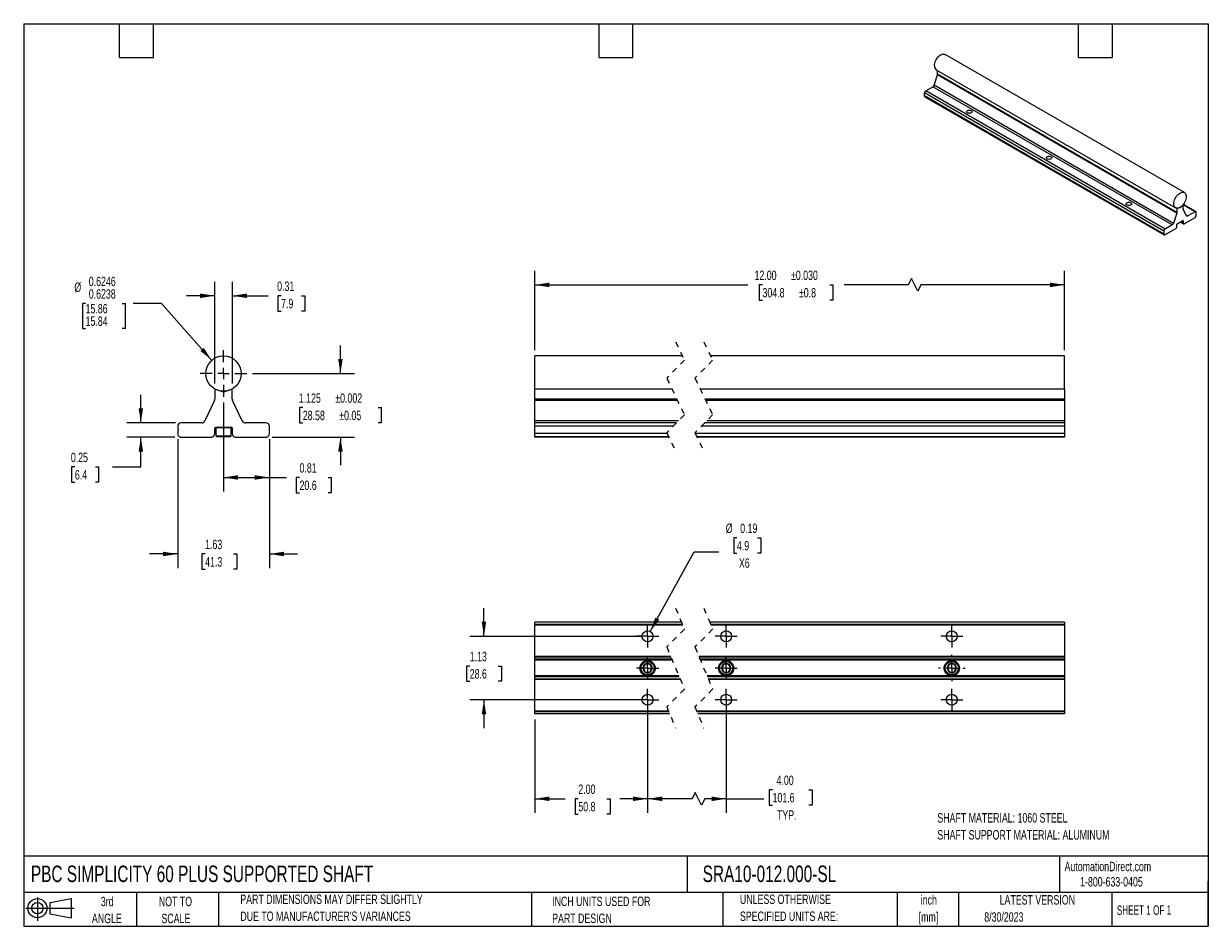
# Model space of a CAD drawing. Header units: inches. Extents: x 0.5 to 21.5, y 0.5 to 16.5.
import ezdxf

# ---------------------------------------------------------------- set-up
doc = ezdxf.new("R2010")
doc.units = ezdxf.units.IN
doc.header["$LTSCALE"] = 2
doc.header["$MEASUREMENT"] = 0
doc.linetypes.add('CENTERX2', pattern=[0.8, 0.5, -0.1, 0.1, -0.1])
doc.linetypes.add('HIDDEN', pattern=[0.075, 0.05, -0.025])
doc.layers.add('CENTER', color=40, linetype='CENTERX2')
doc.layers.add('SLD-DEFPOINTS', color=7, linetype='Continuous')
doc.layers.add('DIMENSIONS', color=140, linetype='Continuous', lineweight=25)
doc.layers.add('TEXT', color=140, linetype='Continuous', lineweight=25)
doc.styles.add('SLDTEXTSTYLE0', font='TXT', dxfattribs={"width": 0.7})
doc.styles.add('SLDTEXTSTYLE1', font='TXT', dxfattribs={"width": 0.65})
doc.dimstyles.new('SLDDIMSTYLE0', dxfattribs={"dimtxt": 0.169922, "dimasz": 0.26, "dimexe": 0, "dimexo": 0.0625, "dimgap": 0.04248, "dimtad": 0, "dimtih": 1, "dimtoh": 1, "dimrnd": 1e-09, "dimdsep": 46, "dimtxsty": 'SLDTEXTSTYLE0', "dimsah": 1, "dimcen": 0.09, "dimadec": 0, "dimazin": 2, "dimtfac": 1, "dimtofl": 0, "dimtmove": 0, "dimatfit": 3, "dimfxl": 0, "dimfrac": 2, "dimtolj": 1, "dimtzin": 12, "dimarcsym": 0})
doc.dimstyles.new('SLDDIMSTYLE1', dxfattribs={"dimtxt": 0.169922, "dimasz": 0.26, "dimexe": 0, "dimexo": 0.0625, "dimgap": 0.04248, "dimtad": 0, "dimtih": 1, "dimtoh": 1, "dimrnd": 1e-09, "dimzin": 12, "dimdsep": 46, "dimtxsty": 'SLDTEXTSTYLE0', "dimsah": 1, "dimcen": 0.09, "dimadec": 0, "dimazin": 3, "dimtfac": 1, "dimtmove": 0, "dimatfit": 0, "dimfxl": 0, "dimfrac": 2, "dimtolj": 1, "dimtzin": 12, "dimarcsym": 0})
doc.dimstyles.new('SLDDIMSTYLE2', dxfattribs={"dimtxt": 0.169922, "dimasz": 0.26, "dimexe": 0, "dimexo": 0.0625, "dimgap": 0.04248, "dimtad": 0, "dimtih": 1, "dimtoh": 1, "dimdec": 3, "dimrnd": 1e-09, "dimzin": 12, "dimdsep": 46, "dimtxsty": 'SLDTEXTSTYLE0', "dimsah": 1, "dimcen": 0.09, "dimadec": 0, "dimazin": 3, "dimtol": 1, "dimtp": 0.002, "dimtm": 0.002, "dimtfac": 1, "dimtdec": 3, "dimtmove": 0, "dimatfit": 0, "dimfxl": 0, "dimfrac": 2, "dimtolj": 1, "dimarcsym": 0})
doc.dimstyles.new('SLDDIMSTYLE3', dxfattribs={"dimtxt": 0.169922, "dimasz": 0.26, "dimexe": 0, "dimexo": 0.0625, "dimgap": 0.04248, "dimtad": 0, "dimtih": 1, "dimtoh": 1, "dimrnd": 1e-09, "dimdsep": 46, "dimtxsty": 'SLDTEXTSTYLE0', "dimsah": 1, "dimcen": 0.09, "dimadec": 0, "dimazin": 2, "dimtfac": 1, "dimtmove": 0, "dimatfit": 0, "dimfxl": 0, "dimfrac": 2, "dimtolj": 1, "dimtzin": 12, "dimarcsym": 0})
doc.dimstyles.new('SLDDIMSTYLE4', dxfattribs={"dimtxt": 0.169922, "dimasz": 0.26, "dimexe": 0, "dimexo": 0.0625, "dimgap": 0.04248, "dimtad": 0, "dimtih": 1, "dimtoh": 1, "dimdec": 4, "dimrnd": 1e-09, "dimzin": 0, "dimdsep": 46, "dimtxsty": 'SLDTEXTSTYLE0', "dimsah": 1, "dimcen": 0, "dimadec": 0, "dimazin": 0, "dimlim": 1, "dimtp": -0.0004, "dimtm": 0.0012, "dimtfac": 1, "dimtdec": 4, "dimtofl": 0, "dimtmove": 0, "dimatfit": 3, "dimfxl": 0, "dimfrac": 2, "dimtolj": 1, "dimtzin": 12, "dimarcsym": 0})
doc.dimstyles.new('SLDDIMSTYLE5', dxfattribs={"dimtxt": 0.169922, "dimasz": 0.26, "dimexe": 0, "dimexo": 0.0625, "dimgap": 0.04248, "dimtad": 0, "dimtih": 1, "dimtoh": 1, "dimrnd": 1e-09, "dimzin": 4, "dimdsep": 46, "dimtxsty": 'SLDTEXTSTYLE0', "dimsah": 1, "dimcen": 0.09, "dimadec": 0, "dimazin": 1, "dimtol": 1, "dimtp": 0.03, "dimtm": 0.03, "dimtfac": 1, "dimtdec": 3, "dimtofl": 0, "dimtmove": 0, "dimatfit": 3, "dimfxl": 0, "dimfrac": 2, "dimtolj": 1, "dimarcsym": 0})
doc.dimstyles.new('SLDDIMSTYLE6', dxfattribs={"dimtxt": 0.169922, "dimasz": 0.26, "dimexe": 0, "dimexo": 0.0625, "dimgap": 0.04248, "dimtad": 0, "dimtih": 1, "dimtoh": 1, "dimrnd": 1e-09, "dimzin": 4, "dimdsep": 46, "dimtxsty": 'SLDTEXTSTYLE0', "dimsah": 1, "dimcen": 0.09, "dimadec": 0, "dimazin": 1, "dimtfac": 1, "dimtofl": 0, "dimtmove": 0, "dimatfit": 3, "dimfxl": 0, "dimfrac": 2, "dimtolj": 1, "dimtzin": 12, "dimarcsym": 0})
doc.dimstyles.new('SLDDIMSTYLE7', dxfattribs={"dimtxt": 0.169922, "dimasz": 0.26, "dimexe": 0, "dimexo": 0.0625, "dimgap": 0.04248, "dimtad": 0, "dimtih": 1, "dimtoh": 1, "dimrnd": 1e-09, "dimdsep": 46, "dimtxsty": 'SLDTEXTSTYLE0', "dimsah": 1, "dimcen": 0, "dimadec": 0, "dimazin": 2, "dimtfac": 1, "dimtofl": 0, "dimtmove": 0, "dimatfit": 3, "dimfxl": 0, "dimfrac": 2, "dimtolj": 1, "dimtzin": 12, "dimarcsym": 0})

# ---------------------------------------------------------------- blocks, each defined once
blk = doc.blocks.new('Block11')
at = {"color": 7, "linetype": 'Continuous', "lineweight": 18}
for p, q in [((0, 0.227), (0.856, 0.227)), ((0.204, 0.418), (0.204, 0)), ((0.431, 0.328), (0.801, 0.396)), ((0.431, 0.126), (0.431, 0.328)), ((0.801, 0.396), (0.801, 0.058)), ((0.431, 0.126), (0.801, 0.058))]:
    blk.add_line(p, q, dxfattribs=at)
for radius in [0.169, 0.101]:
    blk.add_circle((0.204, 0.227), radius, dxfattribs=at)
blk = doc.blocks.new('Block12')
at = {"layer": 'SLD-DEFPOINTS'}
blk.add_blockref('Block11', (0, 0), dxfattribs=at)
blk = doc.blocks.new('SW_NOTE_0')
at = {"layer": 'TEXT', "color": 0, "char_height": 0.16667, "attachment_point": 1, "style": 'SLDTEXTSTYLE0'}
for s, insert in [('SHAFT MATERIAL: 1060 STEEL', (0, 0.215)), ('SHAFT SUPPORT MATERIAL: ALUMINUM', (0, -0.086))]:
    blk.add_mtext(s, dxfattribs=dict(at, insert=insert))
blk = doc.blocks.new('SW_NOTE_0_1')
at = {"layer": 'TEXT', "color": 0, "char_height": 0.1667, "attachment_point": 2, "style": 'SLDTEXTSTYLE0'}
for s, insert in [('inch', (0.25, 0.215)), ('[mm]', (0.244, -0.086))]:
    blk.add_mtext(s, dxfattribs=dict(at, insert=insert))
blk = doc.blocks.new('SW_NOTE_0_2')
at = {"layer": 'TEXT', "color": 0, "char_height": 0.16667, "attachment_point": 1, "style": 'SLDTEXTSTYLE0'}
for s, insert in [('UNLESS OTHERWISE', (0, 0.215)), ('SPECIFIED UNITS ARE:', (0, -0.086))]:
    blk.add_mtext(s, dxfattribs=dict(at, insert=insert))
blk = doc.blocks.new('SW_NOTE_0_3')
at = {"layer": 'TEXT', "color": 0, "char_height": 0.16667, "attachment_point": 1, "style": 'SLDTEXTSTYLE0'}
for s, insert in [('PART DIMENSIONS MAY DIFFER SLIGHTLY', (0, 0.215)), ("DUE TO MANUFACTURER'S VARIANCES", (0, -0.086))]:
    blk.add_mtext(s, dxfattribs=dict(at, insert=insert))
blk = doc.blocks.new('SW_NOTE_0_4')
at = {"layer": 'TEXT', "color": 0, "char_height": 0.1667, "attachment_point": 2, "style": 'SLDTEXTSTYLE0'}
for s, insert in [('NOT TO', (0.414, 0.215)), ('SCALE', (0.422, -0.086))]:
    blk.add_mtext(s, dxfattribs=dict(at, insert=insert))
blk = doc.blocks.new('SW_NOTE_0_5')
at = {"layer": 'TEXT', "color": 0, "char_height": 0.1667, "attachment_point": 2, "style": 'SLDTEXTSTYLE0'}
for s, insert in [('3rd', (0.182, 0.215)), ('ANGLE', (0.175, -0.086))]:
    blk.add_mtext(s, dxfattribs=dict(at, insert=insert))
blk = doc.blocks.new('SW_NOTE_0_6')
at = {"layer": 'TEXT', "color": 0, "char_height": 0.16667, "attachment_point": 1, "style": 'SLDTEXTSTYLE0'}
for s, insert in [('INCH UNITS USED FOR', (0, 0.215)), ('PART DESIGN', (0, -0.086))]:
    blk.add_mtext(s, dxfattribs=dict(at, insert=insert))
blk = doc.blocks.new('_D')
at = {"layer": 'DIMENSIONS'}
for p, q in [((4.042, 9.785), (4.042, 8.206)), ((4.855, 9.133), (4.855, 8.206)), ((4.042, 8.456), (4.855, 8.456)), ((4.855, 8.456), (5.159, 8.456)), ((5.39, 8.456), (5.333, 8.456)), ((5.333, 8.456), (5.333, 8.186)), ((5.895, 8.456), (5.952, 8.456)), ((5.952, 8.456), (5.952, 8.186)), ((5.333, 8.186), (5.39, 8.186)), ((5.952, 8.186), (5.895, 8.186))]:
    blk.add_line(p, q, dxfattribs=at)
for points in [[(4.042, 8.456), (4.302, 8.416), (4.302, 8.496)], [(4.855, 8.456), (4.595, 8.496), (4.595, 8.416)]]:
    blk.add_solid(points, dxfattribs=at)
at = {"layer": 'DIMENSIONS', "char_height": 0.1667, "attachment_point": 1, "style": 'SLDTEXTSTYLE0'}
for s, insert in [('0.81', (5.39, 8.709)), ('20.6', (5.39, 8.401))]:
    blk.add_mtext(s, dxfattribs=dict(at, insert=insert))
blk = doc.blocks.new('_D_1')
at = {"layer": 'DIMENSIONS'}
for p, q in [((3.23, 9.133), (3.23, 6.85)), ((4.855, 9.133), (4.855, 6.85)), ((3.23, 7.1), (2.73, 7.1)), ((3.716, 7.1), (3.659, 7.1)), ((3.659, 7.1), (3.659, 6.83)), ((4.221, 7.1), (4.278, 7.1)), ((4.278, 7.1), (4.278, 6.83)), ((4.855, 7.1), (5.355, 7.1)), ((3.659, 6.83), (3.716, 6.83)), ((4.278, 6.83), (4.221, 6.83))]:
    blk.add_line(p, q, dxfattribs=at)
for points in [[(3.23, 7.1), (2.97, 7.14), (2.97, 7.06)], [(4.855, 7.1), (5.115, 7.06), (5.115, 7.14)]]:
    blk.add_solid(points, dxfattribs=at)
at = {"layer": 'DIMENSIONS', "char_height": 0.1667, "attachment_point": 1, "style": 'SLDTEXTSTYLE0'}
for s, insert in [('1.63', (3.716, 7.353)), ('41.3', (3.716, 7.044))]:
    blk.add_mtext(s, dxfattribs=dict(at, insert=insert))
blk = doc.blocks.new('_D_2')
at = {"layer": 'DIMENSIONS'}
for p, q in [((6.115, 10.298), (6.115, 10.798)), ((4.555, 10.298), (6.365, 10.298)), ((5.448, 9.694), (5.391, 9.694)), ((5.391, 9.694), (5.391, 9.424)), ((6.781, 9.694), (6.838, 9.694)), ((6.838, 9.694), (6.838, 9.424)), ((5.391, 9.424), (5.448, 9.424)), ((6.838, 9.424), (6.781, 9.424)), ((4.905, 9.173), (6.365, 9.173)), ((6.115, 9.173), (6.115, 8.673))]:
    blk.add_line(p, q, dxfattribs=at)
for points in [[(6.115, 10.298), (6.155, 10.558), (6.075, 10.558)], [(6.115, 9.173), (6.075, 8.913), (6.155, 8.913)]]:
    blk.add_solid(points, dxfattribs=at)
at = {"layer": 'DIMENSIONS', "char_height": 0.1667, "attachment_point": 1, "style": 'SLDTEXTSTYLE0'}
for s, insert in [('1.125', (5.377, 9.947)), ('±0.002', (6.024, 9.947)), ('28.58', (5.448, 9.639)), ('±0.05', (6.094, 9.639))]:
    blk.add_mtext(s, dxfattribs=dict(at, insert=insert))
blk = doc.blocks.new('_D_3')
at = {"layer": 'DIMENSIONS'}
for p, q in [((3.886, 10.122), (3.886, 11.927)), ((4.199, 10.122), (4.199, 11.927)), ((3.886, 11.677), (3.386, 11.677)), ((4.199, 11.677), (4.833, 11.677)), ((5.063, 11.677), (5.006, 11.677)), ((5.006, 11.677), (5.006, 11.407)), ((5.427, 11.677), (5.484, 11.677)), ((5.484, 11.677), (5.484, 11.407)), ((5.006, 11.407), (5.063, 11.407)), ((5.484, 11.407), (5.427, 11.407))]:
    blk.add_line(p, q, dxfattribs=at)
for points in [[(3.886, 11.677), (3.626, 11.717), (3.626, 11.637)], [(4.199, 11.677), (4.459, 11.637), (4.459, 11.717)]]:
    blk.add_solid(points, dxfattribs=at)
at = {"layer": 'DIMENSIONS', "char_height": 0.1667, "attachment_point": 1, "style": 'SLDTEXTSTYLE0'}
for s, insert in [('0.31', (4.993, 11.93)), ('7.9', (5.063, 11.622))]:
    blk.add_mtext(s, dxfattribs=dict(at, insert=insert))
blk = doc.blocks.new('_D_4')
at = {"layer": 'DIMENSIONS'}
for p, q in [((1.597, 11.54), (1.54, 11.54)), ((1.54, 11.54), (1.54, 11.095)), ((2.243, 11.54), (2.3, 11.54)), ((2.3, 11.54), (2.3, 11.095)), ((2.942, 11.54), (2.442, 11.54)), ((3.835, 10.532), (2.942, 11.54)), ((1.54, 11.095), (1.597, 11.095)), ((2.3, 11.095), (2.243, 11.095))]:
    blk.add_line(p, q, dxfattribs=at)
blk.add_solid([(3.835, 10.532), (3.692, 10.753), (3.633, 10.7)], dxfattribs=at)
at = {"layer": 'DIMENSIONS', "char_height": 0.1667, "attachment_point": 1, "style": 'SLDTEXTSTYLE0'}
for s, insert in [('0.6246', (1.654, 12.015)), ('%%c', (1.398, 11.912)), ('0.6238', (1.654, 11.793)), ('15.86', (1.597, 11.532)), ('15.84', (1.597, 11.31))]:
    blk.add_mtext(s, dxfattribs=dict(at, insert=insert))
blk = doc.blocks.new('_D_5')
at = {"layer": 'DIMENSIONS'}
for p, q in [((2.577, 9.423), (2.577, 9.923)), ((3.19, 9.423), (2.327, 9.423)), ((3.179, 9.173), (2.327, 9.173)), ((2.577, 8.642), (2.577, 9.173)), ((1.407, 8.642), (1.35, 8.642)), ((1.35, 8.642), (1.35, 8.372)), ((1.77, 8.642), (1.827, 8.642)), ((1.827, 8.642), (1.827, 8.372)), ((2.077, 8.642), (2.577, 8.642)), ((1.35, 8.372), (1.407, 8.372)), ((1.827, 8.372), (1.77, 8.372))]:
    blk.add_line(p, q, dxfattribs=at)
for points in [[(2.577, 9.423), (2.617, 9.683), (2.537, 9.683)], [(2.577, 9.173), (2.537, 8.913), (2.617, 8.913)]]:
    blk.add_solid(points, dxfattribs=at)
at = {"layer": 'DIMENSIONS', "char_height": 0.1667, "attachment_point": 1, "style": 'SLDTEXTSTYLE0'}
for s, insert in [('0.25', (1.336, 8.895)), ('6.4', (1.407, 8.587))]:
    blk.add_mtext(s, dxfattribs=dict(at, insert=insert))
blk = doc.blocks.new('SW_CENTERMARKSYMBOL_0')
at = {"layer": 'CENTER', "color": 0}
for p, q in [((0, 0.2), (0, 0.4125)), ((-0.2, 0), (-0.4125, 0)), ((0, 0), (-0.1, 0)), ((0, 0), (0, 0.1)), ((0, 0), (0, -0.1)), ((0, 0), (0.1, 0)), ((0.2, 0), (0.4125, 0)), ((0, -0.2), (0, -0.4125))]:
    blk.add_line(p, q, dxfattribs=at)
blk = doc.blocks.new('_D_6')
at = {"layer": 'DIMENSIONS'}
for p, q in [((9.56, 10.71), (9.56, 12.12)), ((16.237, 11.981), (16.181, 11.87)), ((16.348, 11.759), (16.237, 11.981)), ((18.953, 10.71), (18.953, 12.12)), ((9.56, 11.87), (13.339, 11.87)), ((13.597, 11.87), (13.54, 11.87)), ((13.54, 11.87), (13.54, 11.6)), ((14.789, 11.87), (14.846, 11.87)), ((14.846, 11.87), (14.846, 11.6)), ((16.181, 11.87), (15.046, 11.87)), ((16.404, 11.87), (16.348, 11.759)), ((18.953, 11.87), (16.404, 11.87)), ((13.54, 11.6), (13.597, 11.6)), ((14.846, 11.6), (14.789, 11.6))]:
    blk.add_line(p, q, dxfattribs=at)
for points in [[(9.56, 11.87), (9.82, 11.83), (9.82, 11.91)], [(18.953, 11.87), (18.693, 11.91), (18.693, 11.83)]]:
    blk.add_solid(points, dxfattribs=at)
at = {"layer": 'DIMENSIONS', "char_height": 0.1667, "attachment_point": 1, "style": 'SLDTEXTSTYLE0'}
for s, insert in [('12.00', (13.456, 12.123)), ('±0.030', (14.102, 12.123)), ('304.8', (13.597, 11.815)), ('±0.8', (14.243, 11.815))]:
    blk.add_mtext(s, dxfattribs=dict(at, insert=insert))
blk = doc.blocks.new('_D_7')
at = {"layer": 'DIMENSIONS'}
for p, q in [((8.659, 5.64), (8.659, 6.14)), ((11.46, 5.64), (8.409, 5.64)), ((8.407, 5.113), (8.35, 5.113)), ((8.35, 5.113), (8.35, 4.843)), ((8.912, 5.113), (8.969, 5.113)), ((8.969, 5.113), (8.969, 4.843)), ((8.35, 4.843), (8.407, 4.843)), ((8.969, 4.843), (8.912, 4.843)), ((11.46, 4.515), (8.409, 4.515)), ((8.659, 4.515), (8.659, 4.015))]:
    blk.add_line(p, q, dxfattribs=at)
for points in [[(8.659, 5.64), (8.699, 5.9), (8.619, 5.9)], [(8.659, 4.515), (8.619, 4.255), (8.699, 4.255)]]:
    blk.add_solid(points, dxfattribs=at)
at = {"layer": 'DIMENSIONS', "char_height": 0.1667, "attachment_point": 1, "style": 'SLDTEXTSTYLE0'}
for s, insert in [('1.13', (8.407, 5.366)), ('28.6', (8.407, 5.058))]:
    blk.add_mtext(s, dxfattribs=dict(at, insert=insert))
blk = doc.blocks.new('_D_8')
at = {"layer": 'DIMENSIONS'}
for p, q in [((11.56, 4.415), (11.56, 2.51)), ((9.56, 4.165), (9.56, 2.51)), ((9.56, 2.76), (10.101, 2.76)), ((10.332, 2.76), (10.274, 2.76)), ((10.274, 2.76), (10.274, 2.49)), ((10.836, 2.76), (10.894, 2.76)), ((10.894, 2.76), (10.894, 2.49)), ((11.56, 2.76), (11.067, 2.76)), ((10.274, 2.49), (10.332, 2.49)), ((10.894, 2.49), (10.836, 2.49))]:
    blk.add_line(p, q, dxfattribs=at)
for points in [[(9.56, 2.76), (9.82, 2.72), (9.82, 2.8)], [(11.56, 2.76), (11.3, 2.8), (11.3, 2.72)]]:
    blk.add_solid(points, dxfattribs=at)
at = {"layer": 'DIMENSIONS', "char_height": 0.1667, "attachment_point": 1, "style": 'SLDTEXTSTYLE0'}
for s, insert in [('2.00', (10.332, 3.013)), ('50.8', (10.332, 2.705))]:
    blk.add_mtext(s, dxfattribs=dict(at, insert=insert))
blk = doc.blocks.new('_D_9')
at = {"layer": 'DIMENSIONS'}
for p, q in [((11.56, 4.415), (11.56, 2.51)), ((12.953, 4.415), (12.953, 2.51)), ((12.351, 2.76), (11.56, 2.76)), ((12.406, 2.871), (12.351, 2.76)), ((12.517, 2.649), (12.406, 2.871)), ((12.573, 2.76), (12.517, 2.649)), ((12.953, 2.76), (12.573, 2.76)), ((12.953, 2.76), (13.623, 2.76)), ((13.775, 2.919), (13.718, 2.919)), ((13.718, 2.919), (13.718, 2.649)), ((14.421, 2.919), (14.478, 2.919)), ((14.478, 2.919), (14.478, 2.649)), ((13.718, 2.649), (13.775, 2.649)), ((14.478, 2.649), (14.421, 2.649))]:
    blk.add_line(p, q, dxfattribs=at)
for points in [[(11.56, 2.76), (11.82, 2.72), (11.82, 2.8)], [(12.953, 2.76), (12.693, 2.8), (12.693, 2.72)]]:
    blk.add_solid(points, dxfattribs=at)
at = {"layer": 'DIMENSIONS', "char_height": 0.1667, "attachment_point": 1, "style": 'SLDTEXTSTYLE0'}
for s, insert in [('4.00', (13.846, 3.172)), ('101.6', (13.775, 2.864)), ('TYP.', (13.854, 2.556))]:
    blk.add_mtext(s, dxfattribs=dict(at, insert=insert))
blk = doc.blocks.new('_D_10')
at = {"layer": 'DIMENSIONS'}
for p, q in [((13.144, 7.385), (13.087, 7.385)), ((13.087, 7.385), (13.087, 7.115)), ((13.508, 7.385), (13.565, 7.385)), ((13.565, 7.385), (13.565, 7.115)), ((11.607, 5.725), (12.383, 7.138)), ((12.383, 7.138), (12.82, 7.138)), ((13.087, 7.115), (13.144, 7.115)), ((13.565, 7.115), (13.508, 7.115))]:
    blk.add_line(p, q, dxfattribs=at)
blk.add_solid([(11.607, 5.725), (11.767, 5.934), (11.697, 5.972)], dxfattribs=at)
at = {"layer": 'DIMENSIONS', "char_height": 0.1667, "attachment_point": 1, "style": 'SLDTEXTSTYLE0'}
for s, insert in [('%%c', (12.945, 7.638)), ('0.19', (13.202, 7.638)), ('4.9', (13.144, 7.33)), ('X6', (13.179, 7.022))]:
    blk.add_mtext(s, dxfattribs=dict(at, insert=insert))
blk = doc.blocks.new('SW_CENTERMARKSYMBOL_1')
at = {"layer": 'CENTER', "color": 0}
for p, q in [((0, 0.2), (0, 0.235)), ((-0.2, 0), (-0.235, 0)), ((0, 0), (-0.1, 0)), ((0, 0), (0, 0.1)), ((0, 0), (0, -0.1)), ((0, 0), (0.1, 0)), ((0.2, 0), (0.235, 0)), ((0, -0.2), (0, -0.235))]:
    blk.add_line(p, q, dxfattribs=at)
blk = doc.blocks.new('SW_CENTERMARKSYMBOL_2')
at = {"layer": 'CENTER', "color": 0}
for p, q in [((-0.1, 0), (-0.197, 0)), ((0, 0), (-0.1, 0)), ((0, 0.1), (0, 0.197)), ((0, 0), (0, 0.1)), ((0, 0), (0, -0.1)), ((0, 0), (0.1, 0)), ((0.1, 0), (0.197, 0)), ((0, -0.1), (0, -0.197))]:
    blk.add_line(p, q, dxfattribs=at)
blk = doc.blocks.new('SW_CENTERMARKSYMBOL_3')
at = {"layer": 'CENTER', "color": 0}
for p, q in [((-0.1, 0), (-0.197, 0)), ((0, 0), (-0.1, 0)), ((0, 0.1), (0, 0.197)), ((0, 0), (0, 0.1)), ((0, 0), (0, -0.1)), ((0, 0), (0.1, 0)), ((0.1, 0), (0.197, 0)), ((0, -0.1), (0, -0.197))]:
    blk.add_line(p, q, dxfattribs=at)
blk = doc.blocks.new('SW_CENTERMARKSYMBOL_4')
at = {"layer": 'CENTER', "color": 0}
for p, q in [((-0.1, 0), (-0.197, 0)), ((0, 0), (-0.1, 0)), ((0, 0.1), (0, 0.197)), ((0, 0), (0, 0.1)), ((0, 0), (0, -0.1)), ((0, 0), (0.1, 0)), ((0.1, 0), (0.197, 0)), ((0, -0.1), (0, -0.197))]:
    blk.add_line(p, q, dxfattribs=at)
blk = doc.blocks.new('SW_CENTERMARKSYMBOL_5')
at = {"layer": 'CENTER', "color": 0}
for p, q in [((-0.1, 0), (-0.197, 0)), ((0, 0), (-0.1, 0)), ((0, 0.1), (0, 0.197)), ((0, 0), (0, 0.1)), ((0, 0), (0, -0.1)), ((0, 0), (0.1, 0)), ((0.1, 0), (0.197, 0)), ((0, -0.1), (0, -0.197))]:
    blk.add_line(p, q, dxfattribs=at)
blk = doc.blocks.new('SW_CENTERMARKSYMBOL_6')
at = {"layer": 'CENTER', "color": 0}
for p, q in [((-0.1, 0), (-0.197, 0)), ((0, 0), (-0.1, 0)), ((0, 0.1), (0, 0.197)), ((0, 0), (0, 0.1)), ((0, 0), (0, -0.1)), ((0, 0), (0.1, 0)), ((0.1, 0), (0.197, 0)), ((0, -0.1), (0, -0.197))]:
    blk.add_line(p, q, dxfattribs=at)
blk = doc.blocks.new('SW_CENTERMARKSYMBOL_7')
at = {"layer": 'CENTER', "color": 0}
for p, q in [((-0.1, 0), (-0.197, 0)), ((0, 0), (-0.1, 0)), ((0, 0.1), (0, 0.197)), ((0, 0), (0, 0.1)), ((0, 0), (0, -0.1)), ((0, 0), (0.1, 0)), ((0.1, 0), (0.197, 0)), ((0, -0.1), (0, -0.197))]:
    blk.add_line(p, q, dxfattribs=at)
blk = doc.blocks.new('SW_CENTERMARKSYMBOL_8')
at = {"layer": 'CENTER', "color": 0}
for p, q in [((-0.1, 0), (-0.197, 0)), ((0, 0), (-0.1, 0)), ((0, 0.1), (0, 0.197)), ((0, 0), (0, 0.1)), ((0, 0), (0, -0.1)), ((0, 0), (0.1, 0)), ((0.1, 0), (0.197, 0)), ((0, -0.1), (0, -0.197))]:
    blk.add_line(p, q, dxfattribs=at)
blk = doc.blocks.new('SW_CENTERMARKSYMBOL_9')
at = {"layer": 'CENTER', "color": 0}
for p, q in [((-0.1, 0), (-0.197, 0)), ((0, 0), (-0.1, 0)), ((0, 0.1), (0, 0.197)), ((0, 0), (0, 0.1)), ((0, 0), (0, -0.1)), ((0, 0), (0.1, 0)), ((0.1, 0), (0.197, 0)), ((0, -0.1), (0, -0.197))]:
    blk.add_line(p, q, dxfattribs=at)

msp = doc.modelspace()

# ---------------------------------------------------------------- linework, layer by layer
for p, q in [((21.07667, 13.50574), (16.83403, 15.95496)), ((16.63913, 15.40973), (16.6986, 15.5913)), ((16.67779, 15.68432), (20.92043, 13.2351)), ((20.94124, 13.14208), (16.6986, 15.5913)), ((16.70067, 15.60328), (16.70067, 15.67112)), ((20.94331, 13.15406), (16.70067, 15.60328)), ((16.48986, 15.30882), (16.61911, 15.38343)), ((20.86175, 12.93421), (16.61911, 15.38343)), ((20.88177, 12.9605), (16.63913, 15.40973)), ((20.71129, 12.82285), (16.46865, 15.27208)), ((16.46865, 15.219), (16.46865, 15.27208)), ((20.71129, 12.76978), (16.46865, 15.219)), ((16.47486, 15.20527), (20.7175, 12.75604)), ((20.7325, 12.85959), (16.48986, 15.30882)), ((20.99855, 13.23465), (20.94331, 13.22597)), ((20.99855, 13.23465), (20.99121, 13.23888)), ((21.05379, 13.28975), (20.99855, 13.23465)), ((21.05379, 13.28975), (21.05265, 13.29041)), ((21.05379, 13.21784), (21.05379, 13.28975)), ((21.2646, 13.16677), (21.05379, 13.28846)), ((21.2796, 13.16825), (21.05746, 13.29649)), ((20.94124, 13.14208), (20.88177, 12.9605)), ((20.94331, 13.22597), (20.93872, 13.22862)), ((20.94331, 13.22597), (20.94331, 13.15406)), ((21.11532, 13.09533), (21.05586, 13.20825)), ((21.07082, 12.95284), (21.26834, 13.06686)), ((21.13535, 13.09216), (21.10898, 13.10738)), ((21.2646, 13.16677), (21.13535, 13.09216)), ((21.26834, 13.06686), (21.27185, 13.07037)), ((21.28228, 13.12971), (21.28581, 13.1341)), ((21.28228, 13.12217), (21.28228, 13.12971)), ((21.28581, 13.12186), (21.28228, 13.1239)), ((21.28581, 13.12186), (21.28228, 13.12217)), ((21.28581, 13.1341), (21.28581, 13.15452)), ((21.28581, 13.10144), (21.28581, 13.12186)), ((20.71129, 12.82285), (20.71129, 12.76978)), ((20.72876, 12.75537), (20.92628, 12.86939)), ((20.86175, 12.93421), (20.7325, 12.85959)), ((20.92628, 12.86939), (20.92979, 12.8729)), ((20.94375, 12.90397), (20.94375, 12.94439)), ((20.94905, 12.95358), (21.04805, 13.01073)), ((21.00425, 12.98544), (21.05956, 12.95351)), ((21.05335, 12.96725), (21.01304, 12.99052)), ((21.05335, 13.00766), (21.04805, 13.01073)), ((21.05335, 13.00766), (21.05335, 12.96725)), ((21.06731, 12.95228), (21.07082, 12.95284)), ((20.72524, 12.75482), (20.72876, 12.75537)), ((12.17646, 10.61044), (9.5599, 10.61044)), ((9.5599, 10.29794), (9.5599, 10.61044)), ((18.95251, 10.61044), (12.67646, 10.61044)), ((18.95251, 10.29794), (18.95251, 10.61044)), ((9.5599, 10.02225), (9.5599, 10.29794)), ((18.95251, 10.02225), (18.95251, 10.29794)), ((3.88601, 10.02225), (3.88601, 9.84611)), ((4.04226, 9.96538), (3.88601, 10.02225)), ((3.95976, 9.99653), (3.95976, 9.99541)), ((4.19851, 10.02225), (4.04226, 9.96538)), ((4.12476, 9.99541), (4.12476, 9.99653)), ((4.19851, 9.84611), (4.19851, 10.02225)), ((11.99313, 10.02225), (9.5599, 10.02225)), ((9.5599, 9.84611), (9.5599, 10.02225)), ((18.95251, 10.02225), (12.49313, 10.02225)), ((18.95251, 10.02225), (18.95251, 9.84611)), ((3.88015, 9.8197), (3.71197, 9.45903)), ((4.37254, 9.45903), (4.20436, 9.8197)), ((12.07798, 9.84611), (9.5599, 9.84611)), ((9.5599, 9.8197), (9.5599, 9.84611)), ((12.09071, 9.8197), (9.5599, 9.8197)), ((9.5599, 9.45903), (9.5599, 9.8197)), ((18.95251, 9.84611), (12.57798, 9.84611)), ((18.95251, 9.8197), (12.59071, 9.8197)), ((18.95251, 9.84611), (18.95251, 9.8197)), ((18.95251, 9.8197), (18.95251, 9.45903)), ((12.10774, 9.45903), (9.5599, 9.45903)), ((9.5599, 9.42294), (9.5599, 9.45903)), ((18.95251, 9.45903), (12.60774, 9.45903)), ((18.95251, 9.45903), (18.95251, 9.42294)), ((3.22976, 9.36294), (3.22976, 9.31294)), ((3.22976, 9.31294), (3.23976, 9.30717)), ((3.23976, 9.28871), (3.22976, 9.28294)), ((3.22976, 9.28294), (3.22976, 9.23294)), ((3.23976, 9.30717), (3.23976, 9.28871)), ((3.65532, 9.42294), (3.28976, 9.42294)), ((3.88726, 9.23294), (3.88726, 9.33194)), ((3.90226, 9.34694), (4.18226, 9.34694)), ((3.91551, 9.34294), (3.90726, 9.33469)), ((3.90726, 9.33469), (3.90726, 9.19444)), ((4.17726, 9.33469), (3.90726, 9.33469)), ((3.91551, 9.34294), (4.16901, 9.34294)), ((3.95976, 9.34694), (3.95976, 9.34294)), ((4.12476, 9.34294), (4.12476, 9.34694)), ((4.17726, 9.33469), (4.16901, 9.34294)), ((4.17726, 9.19444), (4.17726, 9.33469)), ((4.19726, 9.33194), (4.19726, 9.23294)), ((4.79476, 9.42294), (4.42919, 9.42294)), ((4.85476, 9.23294), (4.85476, 9.36294)), ((9.5599, 9.36294), (9.5599, 9.42294)), ((12.07165, 9.42294), (9.5599, 9.42294)), ((12.01165, 9.36294), (9.5599, 9.36294)), ((9.5599, 9.23294), (9.5599, 9.36294)), ((18.95251, 9.36294), (12.51165, 9.36294)), ((18.95251, 9.42294), (12.57165, 9.42294)), ((18.95251, 9.42294), (18.95251, 9.36294)), ((18.95251, 9.36294), (18.95251, 9.23294)), ((3.26923, 9.17656), (3.27918, 9.17294)), ((3.27918, 9.17294), (3.83784, 9.17294)), ((3.83784, 9.17294), (3.84778, 9.17656)), ((3.90726, 9.19444), (3.92376, 9.17794)), ((3.90726, 9.19444), (4.17726, 9.19444)), ((4.16076, 9.17794), (3.92376, 9.17794)), ((4.16076, 9.17794), (4.17726, 9.19444)), ((4.23673, 9.17656), (4.24668, 9.17294)), ((4.24668, 9.17294), (4.80534, 9.17294)), ((4.80534, 9.17294), (4.81528, 9.17656)), ((11.90668, 9.23294), (9.5599, 9.23294)), ((9.5599, 9.17656), (9.5599, 9.23294)), ((11.93385, 9.17656), (9.5599, 9.17656)), ((9.5599, 9.17294), (9.5599, 9.17656)), ((11.93559, 9.17294), (9.5599, 9.17294)), ((18.95251, 9.23294), (12.40669, 9.23294)), ((18.95251, 9.17656), (12.43385, 9.17656)), ((18.95251, 9.17294), (12.43559, 9.17294)), ((18.95251, 9.23294), (18.95251, 9.17656)), ((18.95251, 9.17656), (18.95251, 9.17294)), ((12.16136, 5.89021), (9.5599, 5.89021)), ((9.5599, 5.85073), (9.5599, 5.89021)), ((18.95251, 5.89021), (12.66136, 5.89021)), ((18.95251, 5.89021), (18.95251, 5.85073)), ((12.17799, 5.85073), (9.5599, 5.85073)), ((9.5599, 5.84079), (9.5599, 5.85073)), ((12.18218, 5.84079), (9.5599, 5.84079)), ((9.5599, 5.28213), (9.5599, 5.84079)), ((18.95251, 5.85073), (12.67799, 5.85073)), ((18.95251, 5.84079), (12.68218, 5.84079)), ((18.95251, 5.85073), (18.95251, 5.84079)), ((18.95251, 5.84079), (18.95251, 5.28213)), ((11.9699, 5.28213), (9.5599, 5.28213)), ((9.5599, 5.27219), (9.5599, 5.28213)), ((11.97409, 5.27219), (9.5599, 5.27219)), ((9.5599, 5.23271), (9.5599, 5.27219)), ((18.95251, 5.28213), (12.4699, 5.28213)), ((18.95251, 5.27219), (12.47409, 5.27219)), ((18.95251, 5.28213), (18.95251, 5.27219)), ((18.95251, 5.27219), (18.95251, 5.23271)), ((11.99072, 5.23271), (9.5599, 5.23271)), ((9.5599, 5.21771), (9.5599, 5.23271)), ((11.99704, 5.21771), (9.5599, 5.21771)), ((9.5599, 4.93771), (9.5599, 5.21771)), ((11.6006, 5.14821), (11.51919, 5.14821)), ((18.95251, 5.23271), (12.49072, 5.23271)), ((18.95251, 5.21771), (12.49704, 5.21771)), ((12.9118, 5.14821), (12.8711, 5.07771)), ((12.8711, 5.07771), (12.9118, 5.00721)), ((12.99321, 5.14821), (12.9118, 5.14821)), ((13.03391, 5.07771), (12.99321, 5.14821)), ((12.99321, 5.00721), (13.03391, 5.07771)), ((16.99321, 5.14821), (16.9118, 5.14821)), ((18.95251, 5.23271), (18.95251, 5.21771)), ((18.95251, 5.21771), (18.95251, 4.93771)), ((12.11501, 4.93771), (9.5599, 4.93771)), ((9.5599, 4.92271), (9.5599, 4.93771)), ((12.12133, 4.92271), (9.5599, 4.92271)), ((9.5599, 4.88323), (9.5599, 4.92271)), ((12.13797, 4.88323), (9.5599, 4.88323)), ((9.5599, 4.87329), (9.5599, 4.88323)), ((12.14215, 4.87329), (9.5599, 4.87329)), ((9.5599, 4.31463), (9.5599, 4.87329)), ((11.51919, 5.00721), (11.6006, 5.00721)), ((18.95251, 4.93771), (12.61501, 4.93771)), ((18.95251, 4.92271), (12.62133, 4.92271)), ((18.95251, 4.88323), (12.63797, 4.88323)), ((18.95251, 4.87329), (12.64215, 4.87329)), ((12.9118, 5.00721), (12.99321, 5.00721)), ((16.9118, 5.00721), (16.99321, 5.00721)), ((18.95251, 4.93771), (18.95251, 4.92271)), ((18.95251, 4.92271), (18.95251, 4.88323)), ((18.95251, 4.88323), (18.95251, 4.87329)), ((18.95251, 4.87329), (18.95251, 4.31463)), ((9.5599, 4.30469), (9.5599, 4.31463)), ((11.92987, 4.31463), (9.5599, 4.31463)), ((11.93406, 4.30469), (9.5599, 4.30469)), ((9.5599, 4.26521), (9.5599, 4.30469)), ((11.95069, 4.26521), (9.5599, 4.26521)), ((18.95251, 4.31463), (12.42987, 4.31463)), ((18.95251, 4.30469), (12.43406, 4.30469)), ((18.95251, 4.26521), (12.45069, 4.26521)), ((18.95251, 4.31463), (18.95251, 4.30469)), ((18.95251, 4.30469), (18.95251, 4.26521))]:
    msp.add_line(p, q)
at = {"color": 7, "linetype": 'HIDDEN', "lineweight": 18}
for p, q in [((12.05603, 10.86044), (12.21351, 10.53354)), ((12.55603, 10.86044), (12.71351, 10.53354)), ((12.21351, 10.53354), (11.89855, 10.21858)), ((12.71351, 10.53354), (12.39855, 10.21858)), ((11.89855, 10.21858), (12.21351, 9.56479)), ((12.39855, 10.21858), (12.71351, 9.56479)), ((12.21351, 9.56479), (11.89855, 9.24983)), ((12.71351, 9.56479), (12.39855, 9.24983)), ((11.89855, 9.24983), (12.05603, 8.92294)), ((12.39855, 9.24983), (12.55603, 8.92294)), ((12.05603, 6.14021), (12.21351, 5.76644)), ((12.55603, 6.14021), (12.71351, 5.76644)), ((12.21351, 5.76644), (11.89855, 5.45148)), ((12.71351, 5.76644), (12.39855, 5.45148)), ((11.89855, 5.45148), (12.21351, 4.70394)), ((12.39855, 5.45148), (12.71351, 4.70394)), ((12.21351, 4.70394), (11.89855, 4.38898)), ((12.71351, 4.70394), (12.39855, 4.38898)), ((11.89855, 4.38898), (12.05603, 4.01521)), ((12.39855, 4.38898), (12.55603, 4.01521))]:
    msp.add_line(p, q, dxfattribs=at)
at = {"flags": 128}
for points in [[(16.64542, 15.75586), (16.64693, 15.77773), (16.65141, 15.80074), (16.65874, 15.82427), (16.66872, 15.84767), (16.68108, 15.87031), (16.69548, 15.89157), (16.71153, 15.91086), (16.72879, 15.92767), (16.74678, 15.94152), (16.76503, 15.95206), (16.78303, 15.95898), (16.80029, 15.9621), (16.81634, 15.96134), (16.83074, 15.95671), (16.83403, 15.95496)], [(17.29844, 14.95919), (17.30702, 14.95248), (17.3118, 14.9446), (17.31234, 14.93626), (17.30859, 14.9282), (17.3009, 14.92113), (17.28994, 14.91569), (17.27669, 14.91235), (17.26233, 14.91142), (17.24812, 14.91297), (17.23534, 14.91687), (17.22512, 14.92277), (17.21836, 14.93015), (17.21568, 14.93835), (17.21729, 14.94664), (17.22308, 14.95429), (17.23251, 14.96062), (17.24475, 14.96506), (17.25871, 14.96722), (17.27316, 14.9669), (17.2868, 14.96415), (17.29844, 14.95919)], [(18.71265, 14.14278), (18.72123, 14.13607), (18.72601, 14.12819), (18.72655, 14.11985), (18.72281, 14.11179), (18.71512, 14.10472), (18.70416, 14.09928), (18.69091, 14.09594), (18.67654, 14.09501), (18.66234, 14.09656), (18.64955, 14.10046), (18.63933, 14.10636), (18.63258, 14.11374), (18.62989, 14.12194), (18.63151, 14.13023), (18.63729, 14.13788), (18.64672, 14.14421), (18.65896, 14.14865), (18.67292, 14.15081), (18.68737, 14.1505), (18.70102, 14.14774), (18.71265, 14.14278)], [(20.88806, 13.30664), (20.88957, 13.32851), (20.89405, 13.35152), (20.90138, 13.37505), (20.91136, 13.39845), (20.92372, 13.42109), (20.93812, 13.44234), (20.95417, 13.46164), (20.97143, 13.47844), (20.98943, 13.4923), (21.00767, 13.50283), (21.02567, 13.50976), (21.04293, 13.51288), (21.05898, 13.51211), (21.07338, 13.50748), (21.08574, 13.49911), (21.09572, 13.48724), (21.10305, 13.47217), (21.10753, 13.45433), (21.10903, 13.4342), (21.10753, 13.41233), (21.10305, 13.38932), (21.09572, 13.36579), (21.08574, 13.34239), (21.07338, 13.31975), (21.05898, 13.29849), (21.04293, 13.2792), (21.02567, 13.26239), (21.00767, 13.24854), (20.98943, 13.238), (20.97143, 13.23108), (20.95417, 13.22796), (20.93812, 13.22872), (20.92372, 13.23335), (20.91136, 13.24172), (20.90138, 13.2536), (20.89405, 13.26867), (20.88957, 13.28651), (20.88806, 13.30664)], [(20.12686, 13.32638), (20.13545, 13.31966), (20.14022, 13.31178), (20.14076, 13.30344), (20.13702, 13.29538), (20.12933, 13.28831), (20.11837, 13.28287), (20.10512, 13.27953), (20.09075, 13.2786), (20.07655, 13.28015), (20.06377, 13.28405), (20.05355, 13.28995), (20.04679, 13.29733), (20.0441, 13.30553), (20.04572, 13.31382), (20.0515, 13.32147), (20.06093, 13.3278), (20.07317, 13.33224), (20.08714, 13.3344), (20.10159, 13.33409), (20.11523, 13.33133), (20.12686, 13.32638)], [(21.05335, 12.96725), (21.0536, 12.96366), (21.05433, 12.96045), (21.05554, 12.95767), (21.05719, 12.95541), (21.05924, 12.95371), (21.06165, 12.9526), (21.06436, 12.95213), (21.06731, 12.95228)], [(20.71129, 12.76978), (20.71153, 12.76619), (20.71227, 12.76298), (20.71347, 12.76021), (20.71512, 12.75794), (20.71718, 12.75624), (20.71959, 12.75513), (20.7223, 12.75466), (20.72524, 12.75482)], [(11.51919, 5.14821), (11.51071, 5.13351), (11.5014, 5.11738), (11.48826, 5.09463), (11.47849, 5.07771)], [(11.47849, 5.07771), (11.48697, 5.06301), (11.49628, 5.04688), (11.50942, 5.02413), (11.51919, 5.00721)], [(11.6413, 5.07771), (11.63282, 5.0924), (11.62351, 5.10853), (11.61037, 5.13128), (11.6006, 5.14821)], [(11.6006, 5.00721), (11.60908, 5.0219), (11.61839, 5.03803), (11.63153, 5.06078), (11.6413, 5.07771)], [(16.9118, 5.14821), (16.90332, 5.13351), (16.89401, 5.11738), (16.88087, 5.09463), (16.8711, 5.07771)], [(16.8711, 5.07771), (16.87958, 5.06301), (16.8889, 5.04688), (16.90203, 5.02413), (16.9118, 5.00721)], [(17.03391, 5.07771), (17.02543, 5.0924), (17.01612, 5.10853), (17.00298, 5.13128), (16.99321, 5.14821)], [(16.99321, 5.00721), (17.00169, 5.0219), (17.011, 5.03803), (17.02414, 5.06078), (17.03391, 5.07771)]]:
    msp.add_lwpolyline(points, dxfattribs=at)
for centre, radius in [((4.04226, 10.29794), 0.3125), ((11.5599, 5.64021), 0.097), ((12.95251, 5.64021), 0.097), ((16.95251, 5.64021), 0.097), ((11.5599, 5.07771), 0.135), ((11.5599, 5.07771), 0.1185), ((12.95251, 5.07771), 0.135), ((12.95251, 5.07771), 0.1185), ((16.95251, 5.07771), 0.135), ((16.95251, 5.07771), 0.1185), ((11.5599, 4.51521), 0.097), ((12.95251, 4.51521), 0.097), ((16.95251, 4.51521), 0.097)]:
    msp.add_circle(centre, radius)
for centre, radius, start, end in [((16.72425, 15.74843), 0.07917, 174.616162, 234.071658), ((16.66171, 15.60385), 0.03896, 341.219357, 359.169698), ((16.59283, 15.42422), 0.04852, 302.79064, 342.620522), ((16.48335, 15.21738), 0.01479, 173.705878, 234.981942), ((16.5147, 15.26998), 0.0461, 122.605478, 177.394522), ((20.90435, 13.15462), 0.03896, 341.219357, 359.169698), ((21.07442, 13.21728), 0.02063, 178.431769, 205.935886), ((21.12671, 13.1024), 0.0134, 211.846142, 310.154633), ((21.27288, 13.15662), 0.0131, 350.785963, 129.203285), ((21.23897, 13.10381), 0.04691, 314.51925, 357.106913), ((20.75734, 12.82076), 0.0461, 122.605478, 177.394522), ((20.83547, 12.97499), 0.04852, 302.79064, 342.620522), ((20.8969, 12.90634), 0.04691, 314.51925, 357.106913), ((20.95526, 12.94387), 0.01153, 122.605478, 177.394522), ((21.05012, 13.00819), 0.00328, 350.785963, 129.203285), ((3.82351, 9.84611), 0.0625, 335, 0), ((4.26101, 9.84611), 0.0625, 180, 205), ((3.65532, 9.48544), 0.0625, 270, 335), ((4.42919, 9.48544), 0.0625, 205, 270), ((3.28976, 9.36294), 0.06, 90, 180), ((3.90226, 9.33194), 0.015, 90, 180), ((4.18226, 9.33194), 0.015, 0, 90), ((4.79476, 9.36294), 0.06, 0, 90), ((3.28976, 9.23294), 0.06, 180, 250), ((3.82726, 9.23294), 0.06, 290, 0), ((4.25726, 9.23294), 0.06, 180, 250), ((4.79476, 9.23294), 0.06, 290, 0), ((11.5599, 5.07771), 0.08141, 120.000031, 180.000145), ((11.5599, 5.07771), 0.08141, 179.999855, 239.999969), ((11.5599, 5.07771), 0.08141, 60.000014, 119.999986), ((11.5599, 5.07771), 0.08141, 359.999752, 60.000429), ((11.5599, 5.07771), 0.08141, 299.999571, 0.000248), ((12.95251, 5.07771), 0.08141, 119.999996, 180.000007), ((12.95251, 5.07771), 0.08141, 179.999993, 240.000004), ((12.95251, 5.07771), 0.08141, 60.000011, 119.999989), ((12.95251, 5.07771), 0.08141, 359.999993, 60.000004), ((12.95251, 5.07771), 0.08141, 299.999996, 0.000007), ((16.95251, 5.07771), 0.08141, 119.999571, 180.000248), ((16.95251, 5.07771), 0.08141, 179.999752, 240.000429), ((16.95251, 5.07771), 0.08141, 60.000014, 119.999986), ((16.95251, 5.07771), 0.08141, 359.999855, 59.999969), ((16.95251, 5.07771), 0.08141, 300.000031, 0.000145), ((11.5599, 5.07771), 0.08141, 240.000014, 299.999986), ((12.95251, 5.07771), 0.08141, 240.000011, 299.999989), ((16.95251, 5.07771), 0.08141, 240.000014, 299.999986)]:
    msp.add_arc(centre, radius, start, end)
at = {"layer": 'TEXT'}
for p, q in [((0.5, 16.5), (21.5, 16.5)), ((0.5, 16.5), (0.5, 0.5)), ((2.2, 15.9), (2.2, 16.5)), ((2.8, 15.9), (2.8, 16.5)), ((10.7, 15.9), (10.7, 16.5)), ((11.3, 15.9), (11.3, 16.5)), ((19.2, 15.9), (19.2, 16.5)), ((19.8, 15.9), (19.8, 16.5)), ((21.5, 16.5), (21.5, 0.5)), ((2.2, 15.9), (2.8, 15.9)), ((10.7, 15.9), (11.3, 15.9)), ((19.2, 15.9), (19.8, 15.9)), ((21.5, 1.74221), (0.5, 1.74221)), ((12.26448, 1.74221), (12.26448, 1.1)), ((18.8642, 1.74221), (18.8642, 1.1)), ((21.5, 0.5), (21.5, 1.3)), ((21.5, 1.1), (0.5, 1.1)), ((2.5, 1.1), (2.5, 0.5)), ((3.95367, 1.1), (3.95367, 0.5)), ((9.49972, 1.1), (9.49972, 0.5)), ((12.89608, 1.1), (12.89608, 0.5)), ((15.98617, 1.1), (15.98617, 0.5)), ((17.07182, 1.1), (17.07182, 0.5)), ((19.79124, 1.1), (19.79124, 0.5)), ((0.5, 0.5), (21.5, 0.5))]:
    msp.add_line(p, q, dxfattribs=at)

# ---------------------------------------------------------------- block references
at = {"layer": 'CENTER'}
for name, p in [('SW_CENTERMARKSYMBOL_0', (4.04226, 10.29794)), ('SW_CENTERMARKSYMBOL_4', (11.5599, 5.64021)), ('SW_CENTERMARKSYMBOL_9', (12.95251, 5.64021)), ('SW_CENTERMARKSYMBOL_8', (16.95251, 5.64021)), ('SW_CENTERMARKSYMBOL_2', (11.5599, 5.07771)), ('SW_CENTERMARKSYMBOL_5', (12.95251, 5.07771)), ('SW_CENTERMARKSYMBOL_1', (16.95251, 5.07771)), ('SW_CENTERMARKSYMBOL_3', (11.5599, 4.51521)), ('SW_CENTERMARKSYMBOL_6', (12.95251, 4.51521)), ('SW_CENTERMARKSYMBOL_7', (16.95251, 4.51521))]:
    msp.add_blockref(name, p, dxfattribs=at)
at = {"layer": 'SLD-DEFPOINTS'}
msp.add_blockref('Block12', (0.53842, 0.59479), dxfattribs=at)
at = {"layer": 'TEXT'}
for name, p in [('SW_NOTE_0', (16.69688, 2.29116)), ('SW_NOTE_0_3', (4.3401, 0.84816)), ('SW_NOTE_0_2', (13.19747, 0.84816)), ('SW_NOTE_0_1', (16.2952, 0.83652)), ('SW_NOTE_0_5', (1.799, 0.80851)), ('SW_NOTE_0_4', (2.77616, 0.80851)), ('SW_NOTE_0_6', (9.86848, 0.81093))]:
    msp.add_blockref(name, p, dxfattribs=at)

# ---------------------------------------------------------------- texts
for s, insert, char_height, attachment_point, style in [('PBC SIMPLICITY 60 PLUS SUPPORTED SHAFT', (0.62722, 1.57626), 0.2916667, 1, 'SLDTEXTSTYLE0'), ('SRA10-012.000-SL', (12.53604, 1.57626), 0.2916667, 1, 'SLDTEXTSTYLE0'), ('AutomationDirect.com', (18.95236, 1.64382), 0.1666667, 1, 'SLDTEXTSTYLE0'), ('1-800-633-0405', (19.22768, 1.37299), 0.1666667, 1, 'SLDTEXTSTYLE0'), ('LATEST VERSION', (18.46867, 1.05228), 0.1666667, 2, 'SLDTEXTSTYLE0'), ('SHEET 1 OF 1', (19.87727, 0.8702), 0.1666667, 1, 'SLDTEXTSTYLE1'), ('8/30/2023', (17.52857, 0.74909), 0.166667, 1, 'SLDTEXTSTYLE0')]:
    msp.add_mtext(s, dxfattribs=dict(at, insert=insert, char_height=char_height, attachment_point=attachment_point, style=style))

# ---------------------------------------------------------------- dimensions: what is measured, and where the dimension line sits
at = {"layer": 'DIMENSIONS'}
dim = msp.add_diameter_dim_2p(p1=(4.24951, 10.06406), p2=(3.835, 10.53182), dimstyle='SLDDIMSTYLE4', dxfattribs=at)
dim.commit()
dim.dimension.update_dxf_attribs({"geometry": '_D_4', "text_midpoint": (1.91977, 11.53967), "dimtype": 163})
dim = msp.add_linear_dim(base=(9.5599, 11.87028), p1=(18.95251, 10.61044), p2=(9.5599, 10.61044), text='12.00MAX', dimstyle='SLDDIMSTYLE5', dxfattribs=at)
dim.commit()
dim.dimension.update_dxf_attribs({"geometry": '_D_6', "text_midpoint": (14.19269, 11.87028), "dimtype": 160})
for base, p1, p2, angle, dimstyle, picture, middle in [((4.19851, 11.67697), (3.88601, 10.02225), (4.19851, 10.02225), 0, 'SLDDIMSTYLE3', '_D_3', (5.24515, 11.67697)), ((6.1146, 10.29794), (4.80534, 9.17294), (4.45476, 10.29794), 90, 'SLDDIMSTYLE2', '_D_2', (6.1146, 9.69437)), ((2.57661, 9.42294), (3.27918, 9.17294), (3.28976, 9.42294), 90, 'SLDDIMSTYLE3', '_D_5', (2.57661, 8.64239)), ((8.6592774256, 4.5152068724), (11.5598959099, 5.6402068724), (11.5598959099, 4.5152068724), 90, 'SLDDIMSTYLE1', '_D_7', (8.6592774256, 5.1134499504)), ((11.5599, 2.75991), (9.5599, 4.26521), (11.5599, 4.51521), 0, 'SLDDIMSTYLE6', '_D_8', (10.58399, 2.75991))]:
    dim = msp.add_linear_dim(base=base, p1=p1, p2=p2, angle=angle, dimstyle=dimstyle, dxfattribs=at)
    dim.commit()
    dim.dimension.update_dxf_attribs({"geometry": picture, "text_midpoint": middle, "dimtype": 160})
for base, p1, p2, dimstyle, picture, middle in [((4.85476, 8.45626), (4.04226, 9.88544), (4.85476, 9.23294), 'SLDDIMSTYLE0', '_D', (5.64216, 8.45626)), ((3.2297558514, 7.0996986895), (4.8547558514, 9.232939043), (3.2297558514, 9.232939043), 'SLDDIMSTYLE1', '_D_1', (3.9684736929, 7.0996986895))]:
    dim = msp.add_linear_dim(base=base, p1=p1, p2=p2, dimstyle=dimstyle, dxfattribs=at)
    dim.commit()
    dim.dimension.update_dxf_attribs({"geometry": picture, "text_midpoint": middle, "dimtype": 160})
dim = msp.add_diameter_dim_2p(p1=(11.51321, 5.55518), p2=(11.60658, 5.72523), text='<>\\PX6', dimstyle='SLDDIMSTYLE7', dxfattribs=at)
dim.commit()
dim.dimension.update_dxf_attribs({"geometry": '_D_10', "text_midpoint": (13.32581, 7.2502), "dimtype": 163})
dim = msp.add_linear_dim(base=(12.95251, 2.75991), p1=(11.5599, 4.51521), p2=(12.95251, 4.51521), angle=0, text='4.00\\PTYP.', dimstyle='SLDDIMSTYLE6', dxfattribs=at)
dim.commit()
dim.dimension.update_dxf_attribs({"geometry": '_D_9', "text_midpoint": (14.09811, 2.75991), "dimtype": 160})

doc.saveas('drawing.dxf')
